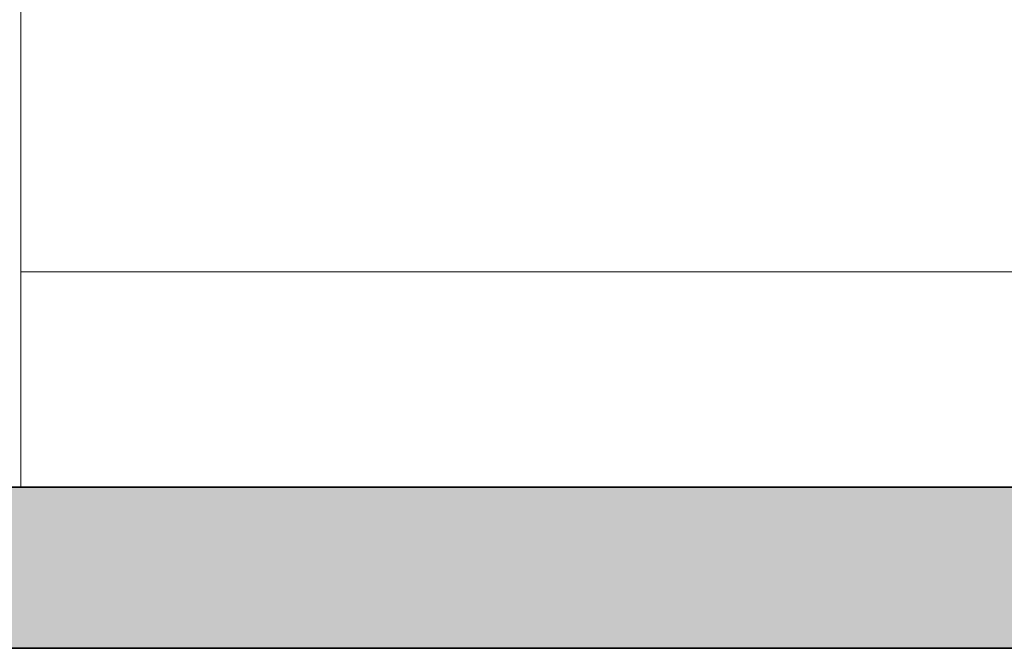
# Model space of a CAD drawing. Extents: x -289599 to -184549, y 66678 to 295474.
# Tile 104 of 256: x -267631 to -266715, y 70914 to 71498. Entities that reach past the tile are written whole.
import ezdxf

# ---------------------------------------------------------------- set-up
doc = ezdxf.new("R2010")
doc.units = 0
doc.header["$MEASUREMENT"] = 0
doc.linetypes.add('Wipeout_Contour', pattern=[1000, 0, -1000])
doc.layers.add('Model stropy', color=8, linetype='Continuous')
doc.layers.add('Model Ściany', color=8, linetype='Continuous')
doc.layers.add('Model teren_Nr_Pióra__26', color=8, linetype='Continuous', lineweight=35)
doc.layers.add('Model Ściany_Nr_Pióra__87', color=8, linetype='Continuous', lineweight=20)

msp = doc.modelspace()

# ---------------------------------------------------------------- linework, layer by layer
at = {"layer": 'Model teren_Nr_Pióra__26', "linetype": 'Continuous'}
msp.add_line((-286128.17, 70913.5), (-260835.35, 70913.5), dxfattribs=at)

# ---------------------------------------------------------------- wipeouts: each hides what was drawn before it
at = {"color": 254, "linetype": 'Wipeout_Contour', "lineweight": 0, "ltscale": 1297530.860141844}
msp.add_wipeout([(-267949.89, 71533.5), (-267949.89, 71063.5), (-267629.89, 71063.5), (-267629.89, 71533.5)], dxfattribs=at).dxf.layer = 'Model Ściany'

# ---------------------------------------------------------------- next in the draw order: wipeouts: each hides what was drawn before it
at = {"color": 254, "linetype": 'Wipeout_Contour', "lineweight": 0, "ltscale": 1294718.365528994}
msp.add_wipeout([(-266429.89, 71513.5), (-267629.89, 71513.5), (-267629.89, 71363.5), (-266429.89, 71363.5)], dxfattribs=at).dxf.layer = 'Model stropy'

# ---------------------------------------------------------------- next in the draw order: wipeouts: each hides what was drawn before it
at = {"color": 254, "linetype": 'Wipeout_Contour', "lineweight": 0, "ltscale": 1293917.684469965}
msp.add_wipeout([(-266079.89, 71363.5), (-267629.89, 71363.5), (-267629.89, 71263.5), (-266079.89, 71263.5)], dxfattribs=at).dxf.layer = 'Model stropy'

# ---------------------------------------------------------------- next in the draw order: wipeouts: each hides what was drawn before it
at = {"color": 254, "linetype": 'Wipeout_Contour', "lineweight": 0, "ltscale": 1283604.086263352}
msp.add_wipeout([(-267629.89, 71063.5), (-260835.35, 71063.5), (-260835.35, 71263.5), (-267629.89, 71263.5)], dxfattribs=at).dxf.layer = 'Model Ściany'

# ---------------------------------------------------------------- next in the draw order: hatches: boundary and pattern name
at = {"layer": 'Model teren_Nr_Pióra__26', "linetype": 'Continuous'}
msp.add_hatch(color=256, dxfattribs=at).paths.add_polyline_path([(-286128.17, 70913.5), (-260835.35, 70913.5), (-260835.35, 71063.5), (-286128.17, 71063.5)], flags=0)

# ---------------------------------------------------------------- next in the draw order: linework, layer by layer
msp.add_line((-286128.17, 71063.5), (-260835.35, 71063.5), dxfattribs=at)
at = {"layer": 'Model Ściany_Nr_Pióra__87', "linetype": 'Continuous'}
for p, q in [((-267629.89, 71533.5), (-267629.89, 71063.5)), ((-260835.35, 71263.5), (-267629.89, 71263.5))]:
    msp.add_line(p, q, dxfattribs=at)

doc.saveas('drawing.dxf')
